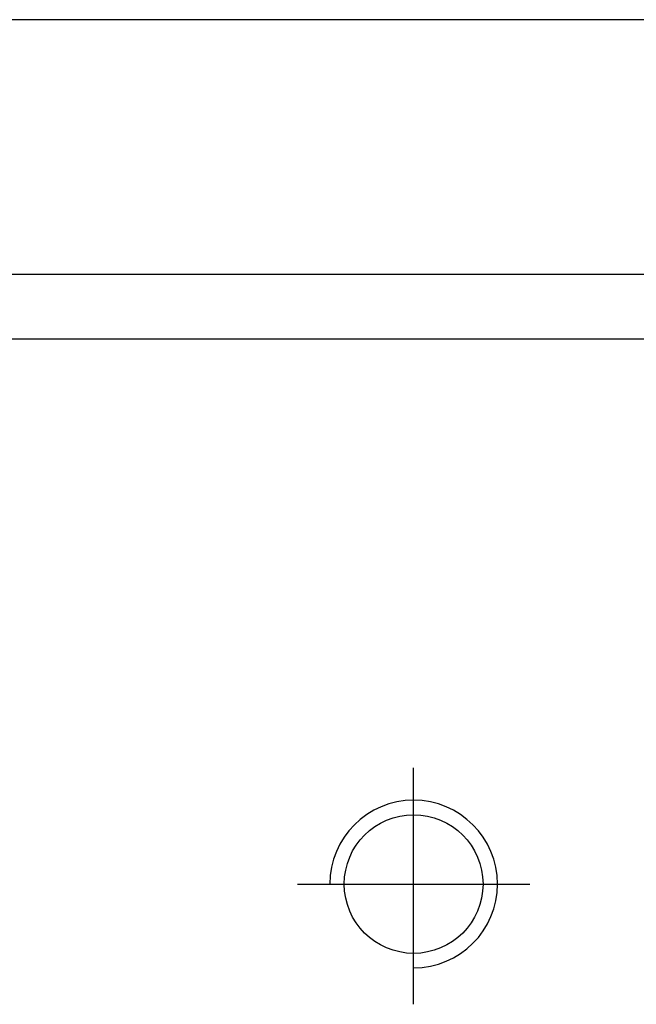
# Model space of a CAD drawing. Header units: millimetres. Extents: x -227 to 3135, y -1502 to 860.
# Tile 4 of 256: x -14 to -4, y -1475 to -1460. Entities that reach past the tile are written whole.
import ezdxf

# ---------------------------------------------------------------- set-up
doc = ezdxf.new("R2010")
doc.units = ezdxf.units.MM
doc.layers.add('2', color=7, linetype='CONTINUOUS', true_color=0xffffff)

msp = doc.modelspace()

# ---------------------------------------------------------------- linework, layer by layer
at = {"layer": '2', "linetype": 'Continuous'}
for p, q in [((0.651, -1459.544), (-46.359, -1459.544)), ((41.389, -1463.496), (-57.859, -1463.496)), ((542.141, -1464.496), (-57.859, -1464.496))]:
    msp.add_line(p, q, dxfattribs=at)
at = {"layer": '2', "ltscale": 0.5}
for p, q in [((-7.859, -1474.811), (-7.859, -1471.146)), ((-9.659, -1472.946), (-6.059, -1472.946))]:
    msp.add_line(p, q, dxfattribs=at)
at = {"layer": '2', "linetype": 'Continuous'}
msp.add_circle((-7.859, -1472.946), 1.075, dxfattribs=at)
at = {"layer": '2'}
msp.add_arc((-7.859, -1472.946), 1.3, 270, 180, dxfattribs=at)

doc.saveas('drawing.dxf')
